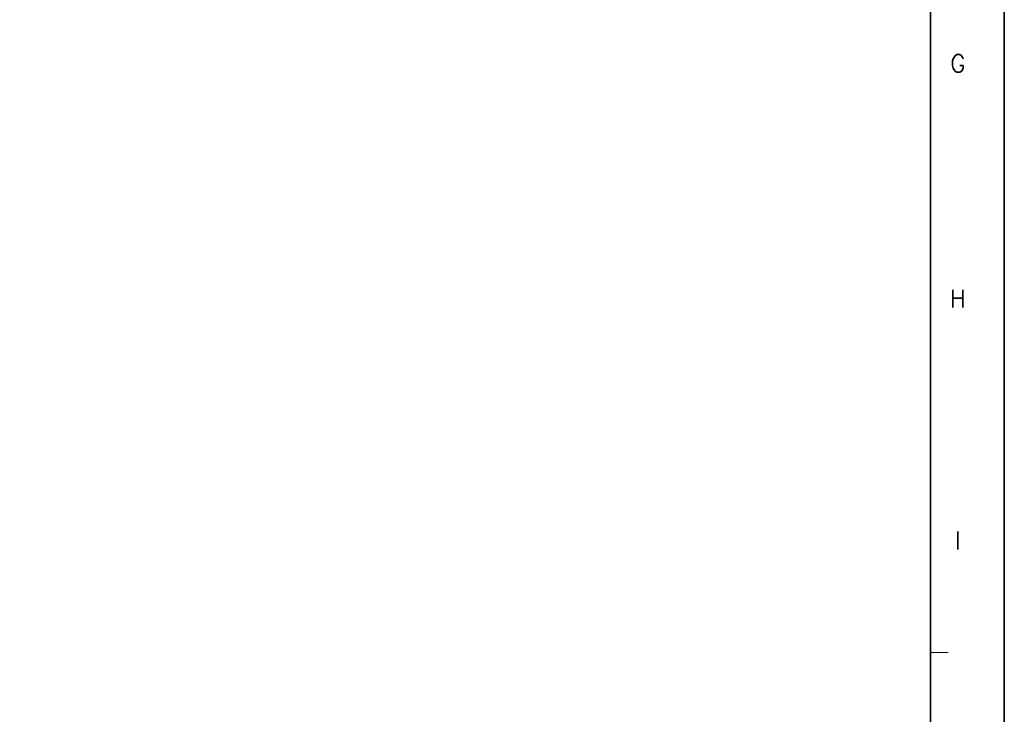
# Model space of a CAD drawing. Header units: millimetres. Extents: x 4065 to 8083, y -652 to 5416.
# Tile 65 of 256: x 6837 to 7033, y 341 to 478. Entities that reach past the tile are written whole.
import ezdxf
from ezdxf.enums import TextEntityAlignment as Align

# ---------------------------------------------------------------- set-up
doc = ezdxf.new("R2010")
doc.units = ezdxf.units.MM
doc.header["$LTSCALE"] = 0.8
doc.layers.get('0').update_dxf_attribs({"linetype": 'CONTINUOUS', "lineweight": 0})
doc.styles.get("Standard").update_dxf_attribs({"font": 'romans.shx', "width": 0.8, "oblique": 5, "bigfont": 'whgtxt.shx'})

msp = doc.modelspace()

# ---------------------------------------------------------------- linework, layer by layer
at = {"color": 7, "linetype": 'Continuous', "lineweight": 35}
msp.add_line((7017.837, 211.576), (7017.837, 776.715), dxfattribs=at)
at = {"color": 7, "linetype": 'Continuous'}
msp.add_line((7017.837, 352.861), (7021.364, 352.861), dxfattribs=at)
at = {"color": 7, "linetype": 'Continuous', "lineweight": 35}
msp.add_lwpolyline([(6192.503, 791.145), (6192.503, 197.145), (7032.503, 197.145), (7032.503, 791.145)], close=True, dxfattribs=at)

# ---------------------------------------------------------------- texts
at = {"color": 7, "linetype": 'Continuous', "width": 0.933333}
for s, p in [('G', (7023.308, 469.657)), ('H', (7023.308, 423.001)), ('I', (7023.308, 375.055))]:
    msp.add_text(s, height=3.528, dxfattribs=at).set_placement(p, align=Align.MIDDLE_CENTER)

doc.saveas('drawing.dxf')
